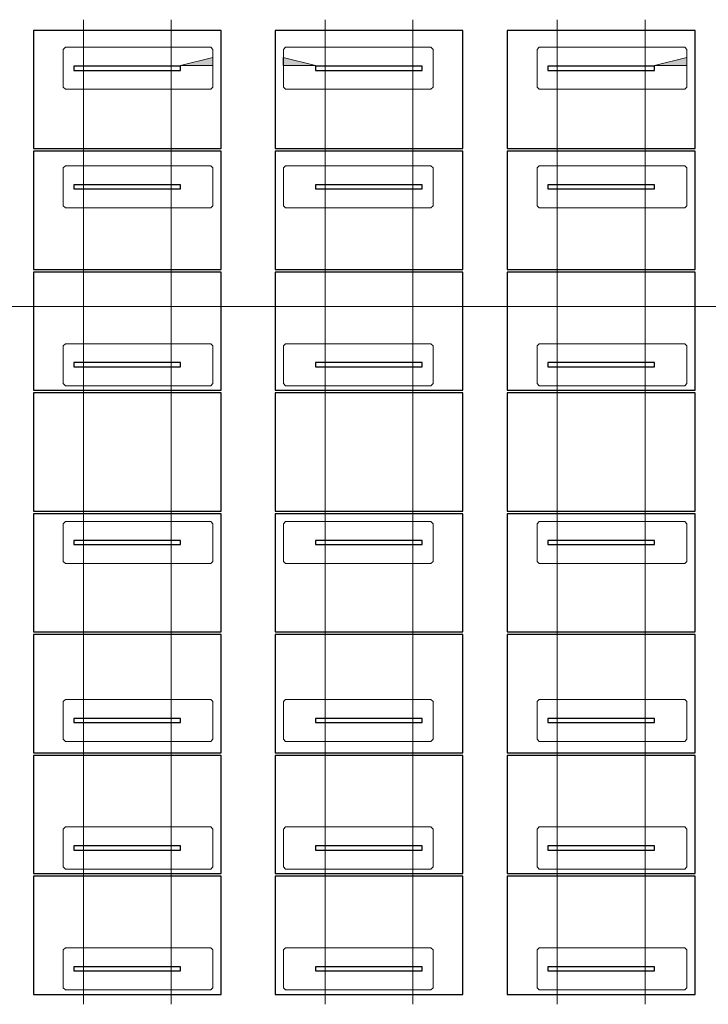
# Model space of a CAD drawing. Extents: x -720 to 300, y 62 to 1112.
# Tile 7 of 50: x -285 to -157, y 255 to 438. Entities that reach past the tile are written whole.
import ezdxf
from ezdxf.lldxf.tags import DXFTag

# ---------------------------------------------------------------- set-up
doc = ezdxf.new("R2010")
doc.units = 0
doc.layers.get('0').update_dxf_attribs({"lineweight": 13})
for name, color, linetype, lineweight in [('3_Solarbase', 7, 'Continuous', 25), ('70 -71 Achsen- 1 Gebäudeachsen', 7, 'STRICHPUNKT2-A06DNB31MF', 18), ('ModuleHighPointMark', 7, 'Continuous', 25)]:
    doc.layers.add(name, color=color, linetype=linetype, lineweight=lineweight)
doc.layers.add('E_ST_Tragsystem', color=7, linetype='Continuous', lineweight=18, true_color=0x006666)
doc.layers.add('Modules', color=7, linetype='Continuous', lineweight=25, true_color=0xffa500)
tags = doc.linetypes.add('STRICHPUNKT2-A06DNB31MF', pattern=[12.7, 6.35, -3.175, 0, -3.175]).pattern_tags.tags
tags[10:11] = [DXFTag(74, 4), DXFTag(75, 0), DXFTag(340, '0'), DXFTag(46, 0.0), DXFTag(50, 0.0), DXFTag(44, 0.0), DXFTag(45, 0.0)]
tags[8:9] = [DXFTag(74, 4), DXFTag(75, 0), DXFTag(340, '0'), DXFTag(46, 0.0), DXFTag(50, 0.0), DXFTag(44, 0.0), DXFTag(45, 0.0)]
tags[6:7] = [DXFTag(74, 4), DXFTag(75, 0), DXFTag(340, '0'), DXFTag(46, 0.0), DXFTag(50, 0.0), DXFTag(44, 0.0), DXFTag(45, 0.0)]
tags[4:5] = [DXFTag(74, 4), DXFTag(75, 0), DXFTag(340, '0'), DXFTag(46, 0.0), DXFTag(50, 0.0), DXFTag(44, 0.0), DXFTag(45, 0.0)]

# ---------------------------------------------------------------- blocks, each defined once
blk = doc.blocks.new('Referenz-A06DNB32MF')
at = {"layer": '70 -71 Achsen- 1 Gebäudeachsen', "color": 0, "linetype": 'STRICHPUNKT2-A06DNB31MF', "ltscale": 0.18}
blk.add_line((-682.36, 384.91), (76.35, 384.91), dxfattribs=at)
blk = doc.blocks.new('Blockreferenz-A06DNC0EMF')
at = {"layer": '3_Solarbase', "color": 0}
for p, q in [((-209.89, 341.48), (-229.69, 341.48)), ((-229.69, 341.48), (-229.69, 340.72)), ((-229.69, 340.72), (-209.89, 340.72)), ((-209.89, 340.72), (-209.89, 341.48))]:
    blk.add_line(p, q, dxfattribs=at)
blk = doc.blocks.new('Blockreferenz-A06DNC0GMF')
at = {"layer": '3_Solarbase', "color": 0}
for p, q in [((-166.79, 374.48), (-186.59, 374.48)), ((-186.59, 374.48), (-186.59, 373.72)), ((-186.59, 373.72), (-166.79, 373.72)), ((-166.79, 373.72), (-166.79, 374.48))]:
    blk.add_line(p, q, dxfattribs=at)
blk = doc.blocks.new('Blockreferenz-A06DNC0IMF')
at = {"layer": '3_Solarbase', "color": 0}
for p, q in [((-209.89, 308.48), (-229.69, 308.48)), ((-229.69, 308.48), (-229.69, 307.72)), ((-229.69, 307.72), (-209.89, 307.72)), ((-209.89, 307.72), (-209.89, 308.48))]:
    blk.add_line(p, q, dxfattribs=at)
blk = doc.blocks.new('Blockreferenz-A06DNC0KMF')
at = {"layer": '3_Solarbase', "color": 0}
for p, q in [((-254.75, 341.48), (-274.55, 341.48)), ((-274.55, 341.48), (-274.55, 340.72)), ((-274.55, 340.72), (-254.75, 340.72)), ((-254.75, 340.72), (-254.75, 341.48))]:
    blk.add_line(p, q, dxfattribs=at)
blk = doc.blocks.new('Blockreferenz-A06DNC0MMF')
at = {"layer": '3_Solarbase', "color": 0}
for p, q in [((-209.89, 407.48), (-229.69, 407.48)), ((-229.69, 407.48), (-229.69, 406.72)), ((-209.89, 406.72), (-209.89, 407.48)), ((-229.69, 406.72), (-209.89, 406.72))]:
    blk.add_line(p, q, dxfattribs=at)
blk = doc.blocks.new('Blockreferenz-A06DNC0OMF')
at = {"layer": '3_Solarbase', "color": 0}
for p, q in [((-254.75, 374.48), (-274.55, 374.48)), ((-274.55, 374.48), (-274.55, 373.72)), ((-274.55, 373.72), (-254.75, 373.72)), ((-254.75, 373.72), (-254.75, 374.48))]:
    blk.add_line(p, q, dxfattribs=at)
blk = doc.blocks.new('Blockreferenz-A06DNC0QMF')
at = {"layer": '3_Solarbase', "color": 0}
for p, q in [((-166.79, 429.48), (-186.59, 429.48)), ((-186.59, 429.48), (-186.59, 428.72)), ((-166.79, 428.72), (-166.79, 429.48)), ((-186.59, 428.72), (-166.79, 428.72))]:
    blk.add_line(p, q, dxfattribs=at)
blk = doc.blocks.new('Blockreferenz-A06DNC0SMF')
at = {"layer": '3_Solarbase', "color": 0}
for p, q in [((-254.75, 407.48), (-274.55, 407.48)), ((-274.55, 407.48), (-274.55, 406.72)), ((-254.75, 406.72), (-254.75, 407.48)), ((-274.55, 406.72), (-254.75, 406.72))]:
    blk.add_line(p, q, dxfattribs=at)
blk = doc.blocks.new('Blockreferenz-A06DNC0WMF')
at = {"layer": '3_Solarbase', "color": 0}
for p, q in [((-209.89, 341.48), (-229.69, 341.48)), ((-229.69, 341.48), (-229.69, 340.72)), ((-229.69, 340.72), (-209.89, 340.72)), ((-209.89, 340.72), (-209.89, 341.48))]:
    blk.add_line(p, q, dxfattribs=at)
blk = doc.blocks.new('Blockreferenz-A06DNC10MF')
at = {"layer": '3_Solarbase', "color": 0}
for p, q in [((-209.89, 407.48), (-229.69, 407.48)), ((-229.69, 407.48), (-229.69, 406.72)), ((-209.89, 406.72), (-209.89, 407.48)), ((-229.69, 406.72), (-209.89, 406.72))]:
    blk.add_line(p, q, dxfattribs=at)
blk = doc.blocks.new('Blockreferenz-A06DNC12MF')
at = {"layer": '3_Solarbase', "color": 0}
for p, q in [((-166.79, 308.48), (-186.59, 308.48)), ((-186.59, 308.48), (-186.59, 307.72)), ((-186.59, 307.72), (-166.79, 307.72)), ((-166.79, 307.72), (-166.79, 308.48))]:
    blk.add_line(p, q, dxfattribs=at)
blk = doc.blocks.new('Blockreferenz-A06DNC14MF')
at = {"layer": '3_Solarbase', "color": 0}
for p, q in [((-166.79, 407.48), (-186.59, 407.48)), ((-186.59, 407.48), (-186.59, 406.72)), ((-166.79, 406.72), (-166.79, 407.48)), ((-186.59, 406.72), (-166.79, 406.72))]:
    blk.add_line(p, q, dxfattribs=at)
blk = doc.blocks.new('Blockreferenz-A06DNC16MF')
at = {"layer": '3_Solarbase', "color": 0}
for p, q in [((-166.79, 341.48), (-186.59, 341.48)), ((-186.59, 341.48), (-186.59, 340.72)), ((-186.59, 340.72), (-166.79, 340.72)), ((-166.79, 340.72), (-166.79, 341.48))]:
    blk.add_line(p, q, dxfattribs=at)
blk = doc.blocks.new('Blockreferenz-A06DNC18MF')
at = {"layer": '3_Solarbase', "color": 0}
for p, q in [((-254.75, 429.48), (-274.55, 429.48)), ((-274.55, 429.48), (-274.55, 428.72)), ((-254.75, 428.72), (-254.75, 429.48)), ((-274.55, 428.72), (-254.75, 428.72))]:
    blk.add_line(p, q, dxfattribs=at)
blk = doc.blocks.new('Blockreferenz-A06DNC1AMF')
at = {"layer": '3_Solarbase', "color": 0}
for p, q in [((-166.79, 374.48), (-186.59, 374.48)), ((-186.59, 374.48), (-186.59, 373.72)), ((-186.59, 373.72), (-166.79, 373.72)), ((-166.79, 373.72), (-166.79, 374.48))]:
    blk.add_line(p, q, dxfattribs=at)
blk = doc.blocks.new('Blockreferenz-A06DNC1CMF')
at = {"layer": '3_Solarbase', "color": 0}
for p, q in [((-166.79, 308.48), (-186.59, 308.48)), ((-186.59, 308.48), (-186.59, 307.72)), ((-186.59, 307.72), (-166.79, 307.72)), ((-166.79, 307.72), (-166.79, 308.48))]:
    blk.add_line(p, q, dxfattribs=at)
blk = doc.blocks.new('Blockreferenz-A06DNC1EMF')
at = {"layer": '3_Solarbase', "color": 0}
for p, q in [((-166.79, 429.48), (-186.59, 429.48)), ((-186.59, 429.48), (-186.59, 428.72)), ((-166.79, 428.72), (-166.79, 429.48)), ((-186.59, 428.72), (-166.79, 428.72))]:
    blk.add_line(p, q, dxfattribs=at)
blk = doc.blocks.new('Blockreferenz-A06DNC1OMF')
at = {"layer": 'ModuleHighPointMark', "color": 16, "lineweight": 0, "true_color": 0x6c0000}
for p, q in [((-248.75, 431.1), (-254.75, 429.6)), ((-254.75, 429.6), (-248.75, 429.6)), ((-248.75, 429.6), (-248.75, 431.1))]:
    blk.add_line(p, q, dxfattribs=at)
at = {"layer": 'ModuleHighPointMark', "color": 40, "linetype": 'ByBlock', "ltscale": 0.25, "true_color": 0xffa600}
blk.add_solid([(-248.75, 429.6), (-254.75, 429.6), (-248.75, 431.1)], dxfattribs=at)
blk = doc.blocks.new('Blockreferenz-A06DNC1QMF')
at = {"layer": 'ModuleHighPointMark', "color": 16, "lineweight": 0, "true_color": 0x6c0000}
for p, q in [((-235.69, 429.6), (-235.69, 431.1)), ((-235.69, 431.1), (-229.69, 429.6)), ((-229.69, 429.6), (-235.69, 429.6))]:
    blk.add_line(p, q, dxfattribs=at)
at = {"layer": 'ModuleHighPointMark', "color": 40, "linetype": 'ByBlock', "ltscale": 0.25, "true_color": 0xffa600}
blk.add_solid([(-235.69, 429.6), (-235.69, 431.1), (-229.69, 429.6)], dxfattribs=at)
blk = doc.blocks.new('Blockreferenz-A06DNC1WMF')
at = {"layer": 'ModuleHighPointMark', "color": 16, "lineweight": 0, "true_color": 0x6c0000}
for p, q in [((-160.79, 431.1), (-166.79, 429.6)), ((-166.79, 429.6), (-160.79, 429.6)), ((-160.79, 429.6), (-160.79, 431.1))]:
    blk.add_line(p, q, dxfattribs=at)
at = {"layer": 'ModuleHighPointMark', "color": 40, "linetype": 'ByBlock', "ltscale": 0.25, "true_color": 0xffa600}
blk.add_solid([(-160.79, 429.6), (-166.79, 429.6), (-160.79, 431.1)], dxfattribs=at)
blk = doc.blocks.new('Blockreferenz-A06DNC20MF')
at = {"color": 96, "lineweight": -2, "true_color": 0x008000}
for p, q in [((-276.54, 311.6), (-276.14, 312)), ((-276.54, 304.6), (-276.54, 311.6)), ((-276.14, 312), (-249.14, 312)), ((-249.14, 312), (-248.74, 311.6)), ((-248.74, 311.6), (-248.74, 304.6)), ((-276.14, 304.2), (-276.54, 304.6)), ((-249.14, 304.2), (-276.14, 304.2)), ((-248.74, 304.6), (-249.14, 304.2))]:
    blk.add_line(p, q, dxfattribs=at)
blk = doc.blocks.new('Blockreferenz-A06DNC22MF')
at = {"color": 96, "lineweight": -2, "true_color": 0x008000}
for p, q in [((-276.54, 377.6), (-276.14, 378)), ((-276.54, 370.6), (-276.54, 377.6)), ((-276.14, 378), (-249.14, 378)), ((-249.14, 378), (-248.74, 377.6)), ((-248.74, 377.6), (-248.74, 370.6)), ((-276.14, 370.2), (-276.54, 370.6)), ((-249.14, 370.2), (-276.14, 370.2)), ((-248.74, 370.6), (-249.14, 370.2))]:
    blk.add_line(p, q, dxfattribs=at)
blk = doc.blocks.new('Blockreferenz-A06DNC24MF')
at = {"color": 96, "lineweight": -2, "true_color": 0x008000}
for p, q in [((-276.54, 432.6), (-276.14, 433)), ((-276.14, 433), (-249.14, 433)), ((-249.14, 433), (-248.74, 432.6)), ((-276.54, 425.6), (-276.54, 432.6)), ((-248.74, 432.6), (-248.74, 425.6)), ((-276.14, 425.2), (-276.54, 425.6)), ((-249.14, 425.2), (-276.14, 425.2)), ((-248.74, 425.6), (-249.14, 425.2))]:
    blk.add_line(p, q, dxfattribs=at)
blk = doc.blocks.new('Blockreferenz-A06DNC26MF')
at = {"layer": 'Modules'}
for p, q in [((-159.26, 324.02), (-194.12, 324.02)), ((-194.12, 324.02), (-194.12, 302.1)), ((-159.26, 302.1), (-159.26, 324.02)), ((-194.12, 302.1), (-159.26, 302.1))]:
    blk.add_line(p, q, dxfattribs=at)
blk = doc.blocks.new('Blockreferenz-A06DNC28MF')
at = {"layer": 'Modules'}
for p, q in [((-202.36, 324.02), (-237.22, 324.02)), ((-237.22, 324.02), (-237.22, 302.1)), ((-202.36, 302.1), (-202.36, 324.02)), ((-237.22, 302.1), (-202.36, 302.1))]:
    blk.add_line(p, q, dxfattribs=at)
blk = doc.blocks.new('Blockreferenz-A06DNC2EMF')
at = {"layer": 'Modules'}
for p, q in [((-247.22, 391.28), (-282.08, 391.28)), ((-282.08, 391.28), (-282.08, 369.36)), ((-247.22, 369.36), (-247.22, 391.28)), ((-282.08, 369.36), (-247.22, 369.36))]:
    blk.add_line(p, q, dxfattribs=at)
blk = doc.blocks.new('Blockreferenz-A06DNC2IMF')
at = {"layer": '3_Solarbase', "color": 0}
for p, q in [((-254.75, 407.48), (-274.55, 407.48)), ((-274.55, 407.48), (-274.55, 406.72)), ((-254.75, 406.72), (-254.75, 407.48)), ((-274.55, 406.72), (-254.75, 406.72))]:
    blk.add_line(p, q, dxfattribs=at)
blk = doc.blocks.new('Blockreferenz-A06DNC2KMF')
at = {"layer": 'Modules'}
for p, q in [((-159.26, 436.12), (-194.12, 436.12)), ((-194.12, 436.12), (-194.12, 414.2)), ((-159.26, 414.2), (-159.26, 436.12)), ((-194.12, 414.2), (-159.26, 414.2))]:
    blk.add_line(p, q, dxfattribs=at)
blk = doc.blocks.new('Blockreferenz-A06DNC2OMF')
at = {"layer": 'Modules'}
for p, q in [((-159.26, 413.7), (-194.12, 413.7)), ((-194.12, 413.7), (-194.12, 391.78)), ((-159.26, 391.78), (-159.26, 413.7)), ((-194.12, 391.78), (-159.26, 391.78))]:
    blk.add_line(p, q, dxfattribs=at)
blk = doc.blocks.new('Blockreferenz-A06DNC2QMF')
at = {"layer": 'Modules'}
for p, q in [((-247.22, 324.02), (-282.08, 324.02)), ((-282.08, 324.02), (-282.08, 302.1)), ((-247.22, 302.1), (-247.22, 324.02)), ((-282.08, 302.1), (-247.22, 302.1))]:
    blk.add_line(p, q, dxfattribs=at)
blk = doc.blocks.new('Blockreferenz-A06DNC2SMF')
at = {"layer": 'Modules'}
for p, q in [((-202.36, 368.86), (-237.22, 368.86)), ((-237.22, 368.86), (-237.22, 346.94)), ((-202.36, 346.94), (-202.36, 368.86)), ((-237.22, 346.94), (-202.36, 346.94))]:
    blk.add_line(p, q, dxfattribs=at)
blk = doc.blocks.new('Blockreferenz-A06DNC2UMF')
at = {"layer": 'Modules'}
for p, q in [((-247.22, 346.44), (-282.08, 346.44)), ((-282.08, 346.44), (-282.08, 324.52)), ((-247.22, 324.52), (-247.22, 346.44)), ((-282.08, 324.52), (-247.22, 324.52))]:
    blk.add_line(p, q, dxfattribs=at)
blk = doc.blocks.new('Blockreferenz-A06DNC2WMF')
at = {"layer": 'Modules'}
for p, q in [((-247.22, 413.7), (-282.08, 413.7)), ((-282.08, 413.7), (-282.08, 391.78)), ((-247.22, 391.78), (-247.22, 413.7)), ((-282.08, 391.78), (-247.22, 391.78))]:
    blk.add_line(p, q, dxfattribs=at)
blk = doc.blocks.new('Blockreferenz-A06DNC2YMF')
at = {"color": 96, "lineweight": -2, "true_color": 0x008000}
for p, q in [((-276.54, 344.6), (-276.14, 345)), ((-276.54, 337.6), (-276.54, 344.6)), ((-276.14, 345), (-249.14, 345)), ((-249.14, 345), (-248.74, 344.6)), ((-248.74, 344.6), (-248.74, 337.6)), ((-276.14, 337.2), (-276.54, 337.6)), ((-249.14, 337.2), (-276.14, 337.2)), ((-248.74, 337.6), (-249.14, 337.2))]:
    blk.add_line(p, q, dxfattribs=at)
blk = doc.blocks.new('Blockreferenz-A06DNC30MF')
at = {"color": 96, "lineweight": -2, "true_color": 0x008000}
for p, q in [((-276.54, 410.6), (-276.14, 411)), ((-276.54, 403.6), (-276.54, 410.6)), ((-276.14, 411), (-249.14, 411)), ((-249.14, 411), (-248.74, 410.6)), ((-248.74, 410.6), (-248.74, 403.6)), ((-276.14, 403.2), (-276.54, 403.6)), ((-249.14, 403.2), (-276.14, 403.2)), ((-248.74, 403.6), (-249.14, 403.2))]:
    blk.add_line(p, q, dxfattribs=at)
blk = doc.blocks.new('Blockreferenz-A06DNC32MF')
at = {"layer": 'Modules'}
for p, q in [((-202.36, 391.28), (-237.22, 391.28)), ((-237.22, 391.28), (-237.22, 369.36)), ((-202.36, 369.36), (-202.36, 391.28)), ((-237.22, 369.36), (-202.36, 369.36))]:
    blk.add_line(p, q, dxfattribs=at)
blk = doc.blocks.new('Blockreferenz-A06DNC34MF')
at = {"color": 96, "lineweight": -2, "true_color": 0x008000}
for p, q in [((-235.68, 344.6), (-235.28, 345)), ((-235.68, 337.6), (-235.68, 344.6)), ((-235.28, 345), (-208.28, 345)), ((-208.28, 345), (-207.88, 344.6)), ((-207.88, 344.6), (-207.88, 337.6)), ((-235.28, 337.2), (-235.68, 337.6)), ((-208.28, 337.2), (-235.28, 337.2)), ((-207.88, 337.6), (-208.28, 337.2))]:
    blk.add_line(p, q, dxfattribs=at)
blk = doc.blocks.new('Blockreferenz-A06DNC36MF')
at = {"color": 96, "lineweight": -2, "true_color": 0x008000}
for p, q in [((-235.68, 311.6), (-235.28, 312)), ((-235.68, 304.6), (-235.68, 311.6)), ((-235.28, 312), (-208.28, 312)), ((-208.28, 312), (-207.88, 311.6)), ((-207.88, 311.6), (-207.88, 304.6)), ((-235.28, 304.2), (-235.68, 304.6)), ((-208.28, 304.2), (-235.28, 304.2)), ((-207.88, 304.6), (-208.28, 304.2))]:
    blk.add_line(p, q, dxfattribs=at)
blk = doc.blocks.new('Blockreferenz-A06DNC38MF')
at = {"layer": 'Modules'}
for p, q in [((-202.36, 413.7), (-237.22, 413.7)), ((-237.22, 413.7), (-237.22, 391.78)), ((-202.36, 391.78), (-202.36, 413.7)), ((-237.22, 391.78), (-202.36, 391.78))]:
    blk.add_line(p, q, dxfattribs=at)
blk = doc.blocks.new('Blockreferenz-A06DNC3AMF')
at = {"color": 96, "lineweight": -2, "true_color": 0x008000}
for p, q in [((-235.68, 410.6), (-235.28, 411)), ((-235.68, 403.6), (-235.68, 410.6)), ((-235.28, 411), (-208.28, 411)), ((-208.28, 411), (-207.88, 410.6)), ((-207.88, 410.6), (-207.88, 403.6)), ((-235.28, 403.2), (-235.68, 403.6)), ((-208.28, 403.2), (-235.28, 403.2)), ((-207.88, 403.6), (-208.28, 403.2))]:
    blk.add_line(p, q, dxfattribs=at)
blk = doc.blocks.new('Blockreferenz-A06DNC3CMF')
at = {"color": 96, "lineweight": -2, "true_color": 0x008000}
for p, q in [((-235.68, 377.6), (-235.28, 378)), ((-235.68, 370.6), (-235.68, 377.6)), ((-235.28, 378), (-208.28, 378)), ((-208.28, 378), (-207.88, 377.6)), ((-207.88, 377.6), (-207.88, 370.6)), ((-235.28, 370.2), (-235.68, 370.6)), ((-208.28, 370.2), (-235.28, 370.2)), ((-207.88, 370.6), (-208.28, 370.2))]:
    blk.add_line(p, q, dxfattribs=at)
blk = doc.blocks.new('Blockreferenz-A06DNC3EMF')
at = {"color": 96, "lineweight": -2, "true_color": 0x008000}
for p, q in [((-235.68, 432.6), (-235.28, 433)), ((-235.28, 433), (-208.28, 433)), ((-208.28, 433), (-207.88, 432.6)), ((-235.68, 425.6), (-235.68, 432.6)), ((-207.88, 432.6), (-207.88, 425.6)), ((-235.28, 425.2), (-235.68, 425.6)), ((-208.28, 425.2), (-235.28, 425.2)), ((-207.88, 425.6), (-208.28, 425.2))]:
    blk.add_line(p, q, dxfattribs=at)
blk = doc.blocks.new('Blockreferenz-A06DNC3GMF')
at = {"layer": 'Modules'}
for p, q in [((-247.22, 368.86), (-282.08, 368.86)), ((-282.08, 368.86), (-282.08, 346.94)), ((-247.22, 346.94), (-247.22, 368.86)), ((-282.08, 346.94), (-247.22, 346.94))]:
    blk.add_line(p, q, dxfattribs=at)
blk = doc.blocks.new('Blockreferenz-A06DNC3IMF')
at = {"color": 96, "lineweight": -2, "true_color": 0x008000}
for p, q in [((-188.58, 311.6), (-188.18, 312)), ((-188.58, 304.6), (-188.58, 311.6)), ((-188.18, 312), (-161.18, 312)), ((-161.18, 312), (-160.78, 311.6)), ((-160.78, 311.6), (-160.78, 304.6)), ((-188.18, 304.2), (-188.58, 304.6)), ((-161.18, 304.2), (-188.18, 304.2)), ((-160.78, 304.6), (-161.18, 304.2))]:
    blk.add_line(p, q, dxfattribs=at)
blk = doc.blocks.new('Blockreferenz-A06DNC3KMF')
at = {"layer": 'Modules'}
for p, q in [((-247.22, 436.12), (-282.08, 436.12)), ((-282.08, 436.12), (-282.08, 414.2)), ((-247.22, 414.2), (-247.22, 436.12)), ((-282.08, 414.2), (-247.22, 414.2))]:
    blk.add_line(p, q, dxfattribs=at)
blk = doc.blocks.new('Blockreferenz-A06DNC3MMF')
at = {"color": 96, "lineweight": -2, "true_color": 0x008000}
for p, q in [((-188.58, 377.6), (-188.18, 378)), ((-188.58, 370.6), (-188.58, 377.6)), ((-188.18, 378), (-161.18, 378)), ((-161.18, 378), (-160.78, 377.6)), ((-160.78, 377.6), (-160.78, 370.6)), ((-188.18, 370.2), (-188.58, 370.6)), ((-161.18, 370.2), (-188.18, 370.2)), ((-160.78, 370.6), (-161.18, 370.2))]:
    blk.add_line(p, q, dxfattribs=at)
blk = doc.blocks.new('Blockreferenz-A06DNC3OMF')
at = {"color": 96, "lineweight": -2, "true_color": 0x008000}
for p, q in [((-188.58, 410.6), (-188.18, 411)), ((-188.58, 403.6), (-188.58, 410.6)), ((-188.18, 411), (-161.18, 411)), ((-161.18, 411), (-160.78, 410.6)), ((-160.78, 410.6), (-160.78, 403.6)), ((-188.18, 403.2), (-188.58, 403.6)), ((-161.18, 403.2), (-188.18, 403.2)), ((-160.78, 403.6), (-161.18, 403.2))]:
    blk.add_line(p, q, dxfattribs=at)
blk = doc.blocks.new('Blockreferenz-A06DNC3QMF')
at = {"layer": 'Modules'}
for p, q in [((-202.36, 346.44), (-237.22, 346.44)), ((-237.22, 346.44), (-237.22, 324.52)), ((-202.36, 324.52), (-202.36, 346.44)), ((-237.22, 324.52), (-202.36, 324.52))]:
    blk.add_line(p, q, dxfattribs=at)
blk = doc.blocks.new('Blockreferenz-A06DNC3SMF')
at = {"color": 96, "lineweight": -2, "true_color": 0x008000}
for p, q in [((-188.58, 432.6), (-188.18, 433)), ((-188.18, 433), (-161.18, 433)), ((-161.18, 433), (-160.78, 432.6)), ((-188.58, 425.6), (-188.58, 432.6)), ((-160.78, 432.6), (-160.78, 425.6)), ((-188.18, 425.2), (-188.58, 425.6)), ((-161.18, 425.2), (-188.18, 425.2)), ((-160.78, 425.6), (-161.18, 425.2))]:
    blk.add_line(p, q, dxfattribs=at)
blk = doc.blocks.new('Blockreferenz-A06DNC3UMF')
at = {"layer": 'Modules'}
for p, q in [((-202.36, 436.12), (-237.22, 436.12)), ((-237.22, 436.12), (-237.22, 414.2)), ((-202.36, 414.2), (-202.36, 436.12)), ((-237.22, 414.2), (-202.36, 414.2))]:
    blk.add_line(p, q, dxfattribs=at)
blk = doc.blocks.new('Blockreferenz-A06DNC3YMF')
at = {"layer": 'Modules'}
for p, q in [((-159.26, 346.44), (-194.12, 346.44)), ((-194.12, 346.44), (-194.12, 324.52)), ((-159.26, 324.52), (-159.26, 346.44)), ((-194.12, 324.52), (-159.26, 324.52))]:
    blk.add_line(p, q, dxfattribs=at)
blk = doc.blocks.new('Blockreferenz-A06DNC40MF')
at = {"layer": '3_Solarbase', "color": 0}
for p, q in [((-254.75, 308.48), (-274.55, 308.48)), ((-274.55, 308.48), (-274.55, 307.72)), ((-274.55, 307.72), (-254.75, 307.72)), ((-254.75, 307.72), (-254.75, 308.48))]:
    blk.add_line(p, q, dxfattribs=at)
blk = doc.blocks.new('Blockreferenz-A06DNC44MF')
at = {"layer": 'Modules'}
for p, q in [((-159.26, 368.86), (-194.12, 368.86)), ((-194.12, 368.86), (-194.12, 346.94)), ((-159.26, 346.94), (-159.26, 368.86)), ((-194.12, 346.94), (-159.26, 346.94))]:
    blk.add_line(p, q, dxfattribs=at)
blk = doc.blocks.new('Blockreferenz-A06DNC48MF')
at = {"layer": 'Modules'}
for p, q in [((-159.26, 391.28), (-194.12, 391.28)), ((-194.12, 391.28), (-194.12, 369.36)), ((-159.26, 369.36), (-159.26, 391.28)), ((-194.12, 369.36), (-159.26, 369.36))]:
    blk.add_line(p, q, dxfattribs=at)
blk = doc.blocks.new('Blockreferenz-A06DNC4AMF')
at = {"color": 96, "lineweight": -2, "true_color": 0x008000}
for p, q in [((-188.58, 344.6), (-188.18, 345)), ((-188.58, 337.6), (-188.58, 344.6)), ((-188.18, 345), (-161.18, 345)), ((-161.18, 345), (-160.78, 344.6)), ((-160.78, 344.6), (-160.78, 337.6)), ((-188.18, 337.2), (-188.58, 337.6)), ((-161.18, 337.2), (-188.18, 337.2)), ((-160.78, 337.6), (-161.18, 337.2))]:
    blk.add_line(p, q, dxfattribs=at)
blk = doc.blocks.new('Blockreferenz-A06DNC4CMF')
at = {"layer": '3_Solarbase', "color": 0}
for p, q in [((-209.89, 308.48), (-229.69, 308.48)), ((-229.69, 308.48), (-229.69, 307.72)), ((-229.69, 307.72), (-209.89, 307.72)), ((-209.89, 307.72), (-209.89, 308.48))]:
    blk.add_line(p, q, dxfattribs=at)
blk = doc.blocks.new('Blockreferenz-A06DNC4GMF')
at = {"layer": '3_Solarbase', "color": 0}
for p, q in [((-209.89, 374.48), (-229.69, 374.48)), ((-229.69, 374.48), (-229.69, 373.72)), ((-229.69, 373.72), (-209.89, 373.72)), ((-209.89, 373.72), (-209.89, 374.48))]:
    blk.add_line(p, q, dxfattribs=at)
blk = doc.blocks.new('Blockreferenz-A06DNC4MMF')
at = {"layer": '3_Solarbase', "color": 0}
for p, q in [((-209.89, 429.48), (-229.69, 429.48)), ((-229.69, 429.48), (-229.69, 428.72)), ((-209.89, 428.72), (-209.89, 429.48)), ((-229.69, 428.72), (-209.89, 428.72))]:
    blk.add_line(p, q, dxfattribs=at)
blk = doc.blocks.new('Blockreferenz-A06DNC4QMF')
at = {"layer": '3_Solarbase', "color": 0}
for p, q in [((-254.75, 308.48), (-274.55, 308.48)), ((-274.55, 308.48), (-274.55, 307.72)), ((-274.55, 307.72), (-254.75, 307.72)), ((-254.75, 307.72), (-254.75, 308.48))]:
    blk.add_line(p, q, dxfattribs=at)
blk = doc.blocks.new('Blockreferenz-A06DNC4SMF')
at = {"layer": '3_Solarbase', "color": 0}
for p, q in [((-166.79, 407.48), (-186.59, 407.48)), ((-186.59, 407.48), (-186.59, 406.72)), ((-166.79, 406.72), (-166.79, 407.48)), ((-186.59, 406.72), (-166.79, 406.72))]:
    blk.add_line(p, q, dxfattribs=at)
blk = doc.blocks.new('Blockreferenz-A06DNC4UMF')
at = {"layer": '3_Solarbase', "color": 0}
for p, q in [((-254.75, 341.48), (-274.55, 341.48)), ((-274.55, 341.48), (-274.55, 340.72)), ((-274.55, 340.72), (-254.75, 340.72)), ((-254.75, 340.72), (-254.75, 341.48))]:
    blk.add_line(p, q, dxfattribs=at)
blk = doc.blocks.new('Blockreferenz-A06DNC4WMF')
at = {"layer": '3_Solarbase', "color": 0}
for p, q in [((-254.75, 374.48), (-274.55, 374.48)), ((-274.55, 374.48), (-274.55, 373.72)), ((-274.55, 373.72), (-254.75, 373.72)), ((-254.75, 373.72), (-254.75, 374.48))]:
    blk.add_line(p, q, dxfattribs=at)
blk = doc.blocks.new('Blockreferenz-A06DNC4YMF')
at = {"layer": '3_Solarbase', "color": 0}
for p, q in [((-254.75, 429.48), (-274.55, 429.48)), ((-274.55, 429.48), (-274.55, 428.72)), ((-254.75, 428.72), (-254.75, 429.48)), ((-274.55, 428.72), (-254.75, 428.72))]:
    blk.add_line(p, q, dxfattribs=at)
blk = doc.blocks.new('Blockreferenz-A06DNC50MF')
at = {"layer": '3_Solarbase', "color": 0}
for p, q in [((-209.89, 429.48), (-229.69, 429.48)), ((-229.69, 429.48), (-229.69, 428.72)), ((-209.89, 428.72), (-209.89, 429.48)), ((-229.69, 428.72), (-209.89, 428.72))]:
    blk.add_line(p, q, dxfattribs=at)
blk = doc.blocks.new('Blockreferenz-A06DNC54MF')
at = {"layer": '3_Solarbase', "color": 0}
for p, q in [((-166.79, 341.48), (-186.59, 341.48)), ((-186.59, 341.48), (-186.59, 340.72)), ((-186.59, 340.72), (-166.79, 340.72)), ((-166.79, 340.72), (-166.79, 341.48))]:
    blk.add_line(p, q, dxfattribs=at)
blk = doc.blocks.new('Blockreferenz-A06DNC56MF')
at = {"layer": '3_Solarbase', "color": 0}
for p, q in [((-209.89, 374.48), (-229.69, 374.48)), ((-229.69, 374.48), (-229.69, 373.72)), ((-229.69, 373.72), (-209.89, 373.72)), ((-209.89, 373.72), (-209.89, 374.48))]:
    blk.add_line(p, q, dxfattribs=at)
blk = doc.blocks.new('Blockreferenz-A06DNC6IMF')
at = {"layer": '3_Solarbase', "color": 0}
for p, q in [((-166.79, 284.8), (-186.59, 284.8)), ((-186.59, 284.8), (-186.59, 284.04)), ((-186.59, 284.04), (-166.79, 284.04)), ((-166.79, 284.04), (-166.79, 284.8))]:
    blk.add_line(p, q, dxfattribs=at)
blk = doc.blocks.new('Blockreferenz-A06DNC6KMF')
at = {"layer": '3_Solarbase', "color": 0}
for p, q in [((-254.75, 284.8), (-274.55, 284.8)), ((-274.55, 284.8), (-274.55, 284.04)), ((-274.55, 284.04), (-254.75, 284.04)), ((-254.75, 284.04), (-254.75, 284.8))]:
    blk.add_line(p, q, dxfattribs=at)
blk = doc.blocks.new('Blockreferenz-A06DNC6MMF')
at = {"layer": '3_Solarbase', "color": 0}
for p, q in [((-166.79, 284.8), (-186.59, 284.8)), ((-186.59, 284.8), (-186.59, 284.04)), ((-186.59, 284.04), (-166.79, 284.04)), ((-166.79, 284.04), (-166.79, 284.8))]:
    blk.add_line(p, q, dxfattribs=at)
blk = doc.blocks.new('Blockreferenz-A06DNC6QMF')
at = {"color": 96, "lineweight": -2, "true_color": 0x008000}
for p, q in [((-276.54, 287.92), (-276.14, 288.32)), ((-276.54, 280.92), (-276.54, 287.92)), ((-276.14, 288.32), (-249.14, 288.32)), ((-249.14, 288.32), (-248.74, 287.92)), ((-248.74, 287.92), (-248.74, 280.92)), ((-276.14, 280.52), (-276.54, 280.92)), ((-249.14, 280.52), (-276.14, 280.52)), ((-248.74, 280.92), (-249.14, 280.52))]:
    blk.add_line(p, q, dxfattribs=at)
blk = doc.blocks.new('Blockreferenz-A06DNC6SMF')
at = {"layer": 'Modules'}
for p, q in [((-247.22, 301.6), (-282.08, 301.6)), ((-282.08, 301.6), (-282.08, 279.68)), ((-247.22, 279.68), (-247.22, 301.6)), ((-282.08, 279.68), (-247.22, 279.68))]:
    blk.add_line(p, q, dxfattribs=at)
blk = doc.blocks.new('Blockreferenz-A06DNC6WMF')
at = {"layer": 'Modules'}
for p, q in [((-202.36, 301.6), (-237.22, 301.6)), ((-237.22, 301.6), (-237.22, 279.68)), ((-202.36, 279.68), (-202.36, 301.6)), ((-237.22, 279.68), (-202.36, 279.68))]:
    blk.add_line(p, q, dxfattribs=at)
blk = doc.blocks.new('Blockreferenz-A06DNC6YMF')
at = {"color": 96, "lineweight": -2, "true_color": 0x008000}
for p, q in [((-235.68, 287.92), (-235.28, 288.32)), ((-235.68, 280.92), (-235.68, 287.92)), ((-235.28, 288.32), (-208.28, 288.32)), ((-208.28, 288.32), (-207.88, 287.92)), ((-207.88, 287.92), (-207.88, 280.92)), ((-235.28, 280.52), (-235.68, 280.92)), ((-208.28, 280.52), (-235.28, 280.52)), ((-207.88, 280.92), (-208.28, 280.52))]:
    blk.add_line(p, q, dxfattribs=at)
blk = doc.blocks.new('Blockreferenz-A06DNC70MF')
at = {"color": 96, "lineweight": -2, "true_color": 0x008000}
for p, q in [((-188.58, 287.92), (-188.18, 288.32)), ((-188.58, 280.92), (-188.58, 287.92)), ((-188.18, 288.32), (-161.18, 288.32)), ((-161.18, 288.32), (-160.78, 287.92)), ((-160.78, 287.92), (-160.78, 280.92)), ((-188.18, 280.52), (-188.58, 280.92)), ((-161.18, 280.52), (-188.18, 280.52)), ((-160.78, 280.92), (-161.18, 280.52))]:
    blk.add_line(p, q, dxfattribs=at)
blk = doc.blocks.new('Blockreferenz-A06DNC74MF')
at = {"layer": 'Modules'}
for p, q in [((-159.26, 301.6), (-194.12, 301.6)), ((-194.12, 301.6), (-194.12, 279.68)), ((-159.26, 279.68), (-159.26, 301.6)), ((-194.12, 279.68), (-159.26, 279.68))]:
    blk.add_line(p, q, dxfattribs=at)
blk = doc.blocks.new('Blockreferenz-A06DNC76MF')
at = {"layer": '3_Solarbase', "color": 0}
for p, q in [((-209.89, 284.8), (-229.69, 284.8)), ((-229.69, 284.8), (-229.69, 284.04)), ((-229.69, 284.04), (-209.89, 284.04)), ((-209.89, 284.04), (-209.89, 284.8))]:
    blk.add_line(p, q, dxfattribs=at)
blk = doc.blocks.new('Blockreferenz-A06DNC78MF')
at = {"layer": '3_Solarbase', "color": 0}
for p, q in [((-254.75, 284.8), (-274.55, 284.8)), ((-274.55, 284.8), (-274.55, 284.04)), ((-274.55, 284.04), (-254.75, 284.04)), ((-254.75, 284.04), (-254.75, 284.8))]:
    blk.add_line(p, q, dxfattribs=at)
blk = doc.blocks.new('Blockreferenz-A06DNC7CMF')
at = {"layer": '3_Solarbase', "color": 0}
for p, q in [((-209.89, 284.8), (-229.69, 284.8)), ((-229.69, 284.8), (-229.69, 284.04)), ((-229.69, 284.04), (-209.89, 284.04)), ((-209.89, 284.04), (-209.89, 284.8))]:
    blk.add_line(p, q, dxfattribs=at)
blk = doc.blocks.new('Blockreferenz-A06DNC9IMF')
at = {"layer": '3_Solarbase', "color": 0}
for p, q in [((-166.79, 262.38), (-186.59, 262.38)), ((-186.59, 262.38), (-186.59, 261.62)), ((-186.59, 261.62), (-166.79, 261.62)), ((-166.79, 261.62), (-166.79, 262.38))]:
    blk.add_line(p, q, dxfattribs=at)
blk = doc.blocks.new('Blockreferenz-A06DNC9KMF')
at = {"layer": '3_Solarbase', "color": 0}
for p, q in [((-254.75, 262.38), (-274.55, 262.38)), ((-274.55, 262.38), (-274.55, 261.62)), ((-274.55, 261.62), (-254.75, 261.62)), ((-254.75, 261.62), (-254.75, 262.38))]:
    blk.add_line(p, q, dxfattribs=at)
blk = doc.blocks.new('Blockreferenz-A06DNC9MMF')
at = {"layer": '3_Solarbase', "color": 0}
for p, q in [((-166.79, 262.38), (-186.59, 262.38)), ((-186.59, 262.38), (-186.59, 261.62)), ((-186.59, 261.62), (-166.79, 261.62)), ((-166.79, 261.62), (-166.79, 262.38))]:
    blk.add_line(p, q, dxfattribs=at)
blk = doc.blocks.new('Blockreferenz-A06DNC9QMF')
at = {"color": 96, "lineweight": -2, "true_color": 0x008000}
for p, q in [((-276.54, 265.5), (-276.14, 265.9)), ((-276.54, 258.5), (-276.54, 265.5)), ((-276.14, 265.9), (-249.14, 265.9)), ((-249.14, 265.9), (-248.74, 265.5)), ((-248.74, 265.5), (-248.74, 258.5)), ((-276.14, 258.1), (-276.54, 258.5)), ((-249.14, 258.1), (-276.14, 258.1)), ((-248.74, 258.5), (-249.14, 258.1))]:
    blk.add_line(p, q, dxfattribs=at)
blk = doc.blocks.new('Blockreferenz-A06DNC9SMF')
at = {"layer": 'Modules'}
for p, q in [((-247.22, 279.18), (-282.08, 279.18)), ((-282.08, 279.18), (-282.08, 257.26)), ((-247.22, 257.26), (-247.22, 279.18)), ((-282.08, 257.26), (-247.22, 257.26))]:
    blk.add_line(p, q, dxfattribs=at)
blk = doc.blocks.new('Blockreferenz-A06DNC9WMF')
at = {"layer": 'Modules'}
for p, q in [((-202.36, 279.18), (-237.22, 279.18)), ((-237.22, 279.18), (-237.22, 257.26)), ((-202.36, 257.26), (-202.36, 279.18)), ((-237.22, 257.26), (-202.36, 257.26))]:
    blk.add_line(p, q, dxfattribs=at)
blk = doc.blocks.new('Blockreferenz-A06DNC9YMF')
at = {"color": 96, "lineweight": -2, "true_color": 0x008000}
for p, q in [((-235.68, 265.5), (-235.28, 265.9)), ((-235.68, 258.5), (-235.68, 265.5)), ((-235.28, 265.9), (-208.28, 265.9)), ((-208.28, 265.9), (-207.88, 265.5)), ((-207.88, 265.5), (-207.88, 258.5)), ((-235.28, 258.1), (-235.68, 258.5)), ((-208.28, 258.1), (-235.28, 258.1)), ((-207.88, 258.5), (-208.28, 258.1))]:
    blk.add_line(p, q, dxfattribs=at)
blk = doc.blocks.new('Blockreferenz-A06DNCA0MF')
at = {"color": 96, "lineweight": -2, "true_color": 0x008000}
for p, q in [((-188.58, 265.5), (-188.18, 265.9)), ((-188.58, 258.5), (-188.58, 265.5)), ((-188.18, 265.9), (-161.18, 265.9)), ((-161.18, 265.9), (-160.78, 265.5)), ((-160.78, 265.5), (-160.78, 258.5)), ((-188.18, 258.1), (-188.58, 258.5)), ((-161.18, 258.1), (-188.18, 258.1)), ((-160.78, 258.5), (-161.18, 258.1))]:
    blk.add_line(p, q, dxfattribs=at)
blk = doc.blocks.new('Blockreferenz-A06DNCA4MF')
at = {"layer": 'Modules'}
for p, q in [((-159.26, 279.18), (-194.12, 279.18)), ((-194.12, 279.18), (-194.12, 257.26)), ((-159.26, 257.26), (-159.26, 279.18)), ((-194.12, 257.26), (-159.26, 257.26))]:
    blk.add_line(p, q, dxfattribs=at)
blk = doc.blocks.new('Blockreferenz-A06DNCA6MF')
at = {"layer": '3_Solarbase', "color": 0}
for p, q in [((-209.89, 262.38), (-229.69, 262.38)), ((-229.69, 262.38), (-229.69, 261.62)), ((-229.69, 261.62), (-209.89, 261.62)), ((-209.89, 261.62), (-209.89, 262.38))]:
    blk.add_line(p, q, dxfattribs=at)
blk = doc.blocks.new('Blockreferenz-A06DNCA8MF')
at = {"layer": '3_Solarbase', "color": 0}
for p, q in [((-254.75, 262.38), (-274.55, 262.38)), ((-274.55, 262.38), (-274.55, 261.62)), ((-274.55, 261.62), (-254.75, 261.62)), ((-254.75, 261.62), (-254.75, 262.38))]:
    blk.add_line(p, q, dxfattribs=at)
blk = doc.blocks.new('Blockreferenz-A06DNCACMF')
at = {"layer": '3_Solarbase', "color": 0}
for p, q in [((-209.89, 262.38), (-229.69, 262.38)), ((-229.69, 262.38), (-229.69, 261.62)), ((-229.69, 261.62), (-209.89, 261.62)), ((-209.89, 261.62), (-209.89, 262.38))]:
    blk.add_line(p, q, dxfattribs=at)

msp = doc.modelspace()

# ---------------------------------------------------------------- linework, layer by layer
at = {"layer": 'E_ST_Tragsystem', "color": 1, "ltscale": 0.18, "true_color": 0xff0000}
for p, q in [((-272.8, 396.1), (-272.8, 438.12)), ((-256.49, 396.1), (-256.49, 438.12)), ((-227.94, 396.1), (-227.94, 438.12)), ((-211.63, 396.1), (-211.63, 438.12)), ((-184.84, 396.1), (-184.84, 438.12)), ((-168.53, 396.1), (-168.53, 438.12)), ((-272.8, 300.1), (-272.8, 396.1)), ((-256.49, 300.1), (-256.49, 396.1)), ((-227.94, 300.1), (-227.94, 396.1)), ((-211.63, 300.1), (-211.63, 396.1)), ((-184.84, 300.1), (-184.84, 396.1)), ((-168.53, 300.1), (-168.53, 396.1)), ((-272.8, 255.42), (-272.8, 327.82)), ((-256.49, 255.42), (-256.49, 327.82)), ((-227.94, 255.42), (-227.94, 327.82)), ((-211.63, 255.42), (-211.63, 327.82)), ((-184.84, 255.42), (-184.84, 327.82)), ((-168.53, 255.42), (-168.53, 327.82))]:
    msp.add_line(p, q, dxfattribs=at)

# ---------------------------------------------------------------- block references
at = {"color": 8, "lineweight": 13, "ltscale": 0.13, "true_color": 0x808080}
msp.add_blockref('Referenz-A06DNB32MF', (0, 0), dxfattribs=at)
at = {"layer": 'E_ST_Tragsystem', "color": 7, "ltscale": 0.18, "true_color": 0xffffff}
for name in ['Blockreferenz-A06DNC3KMF', 'Blockreferenz-A06DNC3UMF', 'Blockreferenz-A06DNC2KMF', 'Blockreferenz-A06DNC2WMF', 'Blockreferenz-A06DNC38MF', 'Blockreferenz-A06DNC2OMF', 'Blockreferenz-A06DNC2EMF', 'Blockreferenz-A06DNC32MF', 'Blockreferenz-A06DNC48MF', 'Blockreferenz-A06DNC3GMF', 'Blockreferenz-A06DNC2SMF', 'Blockreferenz-A06DNC44MF', 'Blockreferenz-A06DNC2UMF', 'Blockreferenz-A06DNC3QMF', 'Blockreferenz-A06DNC3YMF', 'Blockreferenz-A06DNC2QMF', 'Blockreferenz-A06DNC28MF', 'Blockreferenz-A06DNC26MF', 'Blockreferenz-A06DNC6SMF', 'Blockreferenz-A06DNC6WMF', 'Blockreferenz-A06DNC74MF', 'Blockreferenz-A06DNC9SMF', 'Blockreferenz-A06DNC9WMF', 'Blockreferenz-A06DNCA4MF']:
    msp.add_blockref(name, (0, 0), dxfattribs=at)
at = {"layer": 'E_ST_Tragsystem', "color": 0, "ltscale": 0.18}
for name in ['Blockreferenz-A06DNC24MF', 'Blockreferenz-A06DNC3EMF', 'Blockreferenz-A06DNC3SMF', 'Blockreferenz-A06DNC1OMF', 'Blockreferenz-A06DNC1QMF', 'Blockreferenz-A06DNC1WMF', 'Blockreferenz-A06DNC30MF', 'Blockreferenz-A06DNC3AMF', 'Blockreferenz-A06DNC3OMF', 'Blockreferenz-A06DNC22MF', 'Blockreferenz-A06DNC3CMF', 'Blockreferenz-A06DNC3MMF', 'Blockreferenz-A06DNC2YMF', 'Blockreferenz-A06DNC34MF', 'Blockreferenz-A06DNC4AMF', 'Blockreferenz-A06DNC20MF', 'Blockreferenz-A06DNC36MF', 'Blockreferenz-A06DNC3IMF', 'Blockreferenz-A06DNC6QMF', 'Blockreferenz-A06DNC6YMF', 'Blockreferenz-A06DNC70MF', 'Blockreferenz-A06DNC9QMF', 'Blockreferenz-A06DNC9YMF', 'Blockreferenz-A06DNCA0MF']:
    msp.add_blockref(name, (0, 0), dxfattribs=at)
at = {"layer": 'E_ST_Tragsystem', "color": 5, "ltscale": 0.18, "true_color": 0x0000ff}
for name in ['Blockreferenz-A06DNC18MF', 'Blockreferenz-A06DNC4YMF', 'Blockreferenz-A06DNC4MMF', 'Blockreferenz-A06DNC50MF', 'Blockreferenz-A06DNC0QMF', 'Blockreferenz-A06DNC1EMF', 'Blockreferenz-A06DNC0SMF', 'Blockreferenz-A06DNC2IMF', 'Blockreferenz-A06DNC0MMF', 'Blockreferenz-A06DNC10MF', 'Blockreferenz-A06DNC14MF', 'Blockreferenz-A06DNC4SMF', 'Blockreferenz-A06DNC0OMF', 'Blockreferenz-A06DNC4WMF', 'Blockreferenz-A06DNC4GMF', 'Blockreferenz-A06DNC56MF', 'Blockreferenz-A06DNC0GMF', 'Blockreferenz-A06DNC1AMF', 'Blockreferenz-A06DNC0KMF', 'Blockreferenz-A06DNC4UMF', 'Blockreferenz-A06DNC0EMF', 'Blockreferenz-A06DNC0WMF', 'Blockreferenz-A06DNC16MF', 'Blockreferenz-A06DNC54MF', 'Blockreferenz-A06DNC40MF', 'Blockreferenz-A06DNC4QMF', 'Blockreferenz-A06DNC0IMF', 'Blockreferenz-A06DNC4CMF', 'Blockreferenz-A06DNC12MF', 'Blockreferenz-A06DNC1CMF', 'Blockreferenz-A06DNC6KMF', 'Blockreferenz-A06DNC78MF', 'Blockreferenz-A06DNC76MF', 'Blockreferenz-A06DNC7CMF', 'Blockreferenz-A06DNC6IMF', 'Blockreferenz-A06DNC6MMF', 'Blockreferenz-A06DNC9KMF', 'Blockreferenz-A06DNCA8MF', 'Blockreferenz-A06DNCA6MF', 'Blockreferenz-A06DNCACMF', 'Blockreferenz-A06DNC9IMF', 'Blockreferenz-A06DNC9MMF']:
    msp.add_blockref(name, (0, 0), dxfattribs=at)

doc.saveas('drawing.dxf')
